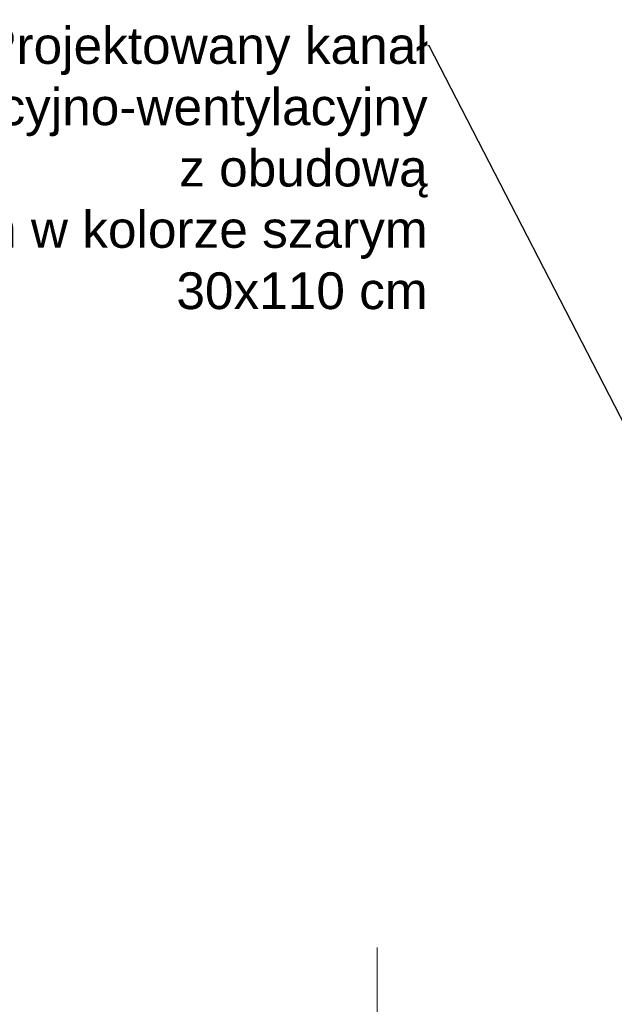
# Model space of a CAD drawing. Header units: millimetres. Extents: x 402 to 79005, y -7782 to 89952.
# Tile 64 of 256: x 26046 to 26208, y 14960 to 15228. Entities that reach past the tile are written whole.
import ezdxf
from ezdxf import colors
from ezdxf.entities.mleader import LeaderData, LeaderLine
from ezdxf.math import Vec2, Vec3

# ---------------------------------------------------------------- set-up
doc = ezdxf.new("R2010")
doc.units = ezdxf.units.MM
doc.header["$LTSCALE"] = 10
doc.layers.add('0_A_PRZEKRÓJ', color=5, linetype='Continuous', lineweight=0)
doc.layers.add('0_OPISY', color=1, linetype='Continuous', lineweight=0)
doc.styles.get("Standard").update_dxf_attribs({"font": 'arial.ttf'})

msp = doc.modelspace()

# ---------------------------------------------------------------- linework, layer by layer
at = {"layer": '0_A_PRZEKRÓJ', "color": 1, "lineweight": 0}
msp.add_lwpolyline([(26143.653, 14854.778), (26143.653, 14975.713)], dxfattribs=at)

# ---------------------------------------------------------------- leaders
at = {"layer": '0_OPISY', "color": 5, "lineweight": 0}
ml = msp.add_multileader_mtext('Standard', dxfattribs=at)
ml.set_content('Projektowany kanał \\Pklimatyzacyjno-wentylacyjny \\Pz obudową \\Pz płyt elewacyjnych w kolorze szarym   \\P30x110 cm', color=5)
ml.set_leader_properties()
ml.build(insert=Vec2(0, 0))
ml.multileader.update_dxf_attribs({"dogleg_length": 0.36, "arrow_head_size": 10})
ctx = ml.context
ctx.base_point, ctx.char_height, ctx.arrow_head_size, ctx.landing_gap_size, ctx.plane_origin = Vec3(25927.15, 15220.843), 10, 10, 0.09, Vec3(25818.375, 15256.324)
ctx.text_align_type = 2
notes = []
notes.append((ctx, [(0, (1, 1, 0), (26157.868, 15220.843), (-1, 0), 0.36, [(0, [(26233.953, 15073.059)], 0, [])])]))
ctx.mtext.insert, ctx.mtext.alignment, ctx.mtext.flow_direction = Vec3(26157.418, 15225.932), 3, 5
for ctx, leaders in notes:
    for number, flags, end, landing, length, lines in leaders:
        leader = LeaderData()
        leader.index, (leader.has_last_leader_line, leader.has_dogleg_vector, leader.attachment_direction) = number, flags
        leader.last_leader_point, leader.dogleg_vector, leader.dogleg_length = Vec3(end), Vec3(landing), length
        for number, points, colour, breaks in lines:
            line = LeaderLine()
            line.index, line.vertices, line.color, line.breaks = number, Vec3.list(points), colors.encode_raw_color(colour), breaks
            leader.lines.append(line)
        ctx.leaders.append(leader)

doc.saveas('drawing.dxf')
